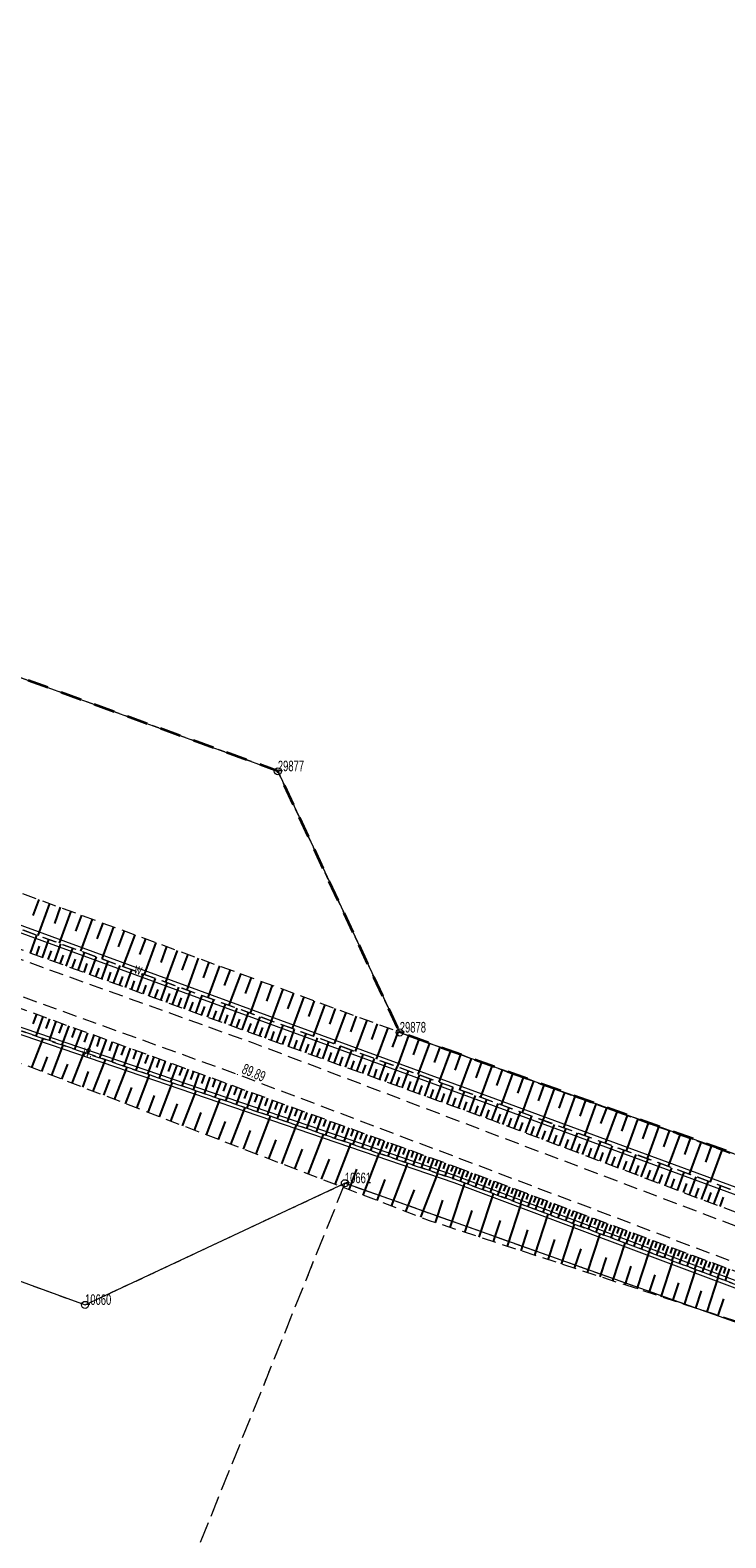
# Model space of a CAD drawing. Header units: metres. Extents: x 6524698 to 6533081, y 5883213 to 5896811.
# Tile 123 of 167: x 6526869 to 6526918, y 5894355 to 5894462. Entities that reach past the tile are written whole.
import ezdxf

# ---------------------------------------------------------------- set-up
doc = ezdxf.new("R2010")
doc.units = ezdxf.units.M
doc.header["$MEASUREMENT"] = 0
for name, pattern in [('mapa zasadnicza$0$1.0_0.5', [1.5, 1, -0.5]), ('mapa zasadnicza$0$1.5_1.0', [2.5, 1.5, -1]), ('mapa zasadnicza$0$219-500', [0]), ('mapa zasadnicza$0$egkk-500', [2, 1.5, -0.5]), ('mapa zasadnicza$0$egug-500', [1, 0.5, -0.5])]:
    doc.linetypes.add(name, pattern=pattern)
doc.layers.get('0').update_dxf_attribs({"lineweight": 0})
for name, color, linetype in [('mapa zasadnicza$0$000 Inne (niezydentyfikowane)', 7, 'Continuous'), ('mapa zasadnicza$0$202-punkt graniczny', 7, 'Continuous'), ('mapa zasadnicza$0$202-punkt graniczny-Atr103', 7, 'Continuous'), ('mapa zasadnicza$0$216-obręb ewidencyjny', 7, 'Continuous'), ('mapa zasadnicza$0$217-kontur klasyfikacyjny', 7, 'Continuous'), ('mapa zasadnicza$0$218-kontur użytku gruntowego', 7, 'Continuous'), ('mapa zasadnicza$0$219-działka ewidencyjna', 7, 'Continuous'), ('mapa zasadnicza$0$chodnik', 7, 'Continuous'), ('mapa zasadnicza$0$pikieta sztuczna', 7, 'Continuous'), ('mapa zasadnicza$0$pikieta sztuczna-Atr2', 7, 'Continuous'), ('mapa zasadnicza$0$rów przydrożny (linia)', 7, 'Continuous'), ('mapa zasadnicza$0$rów przydrożny (linia)-Atr17', 7, 'Continuous'), ('mapa zasadnicza$0$skarpa nieumocniona', 7, 'Continuous')]:
    doc.layers.add(name, color=color, linetype=linetype)
doc.styles.add('mapa zasadnicza$0$STANDARD', font='Working1250', dxfattribs={"width": 0.75})

# ---------------------------------------------------------------- blocks, each defined once
blk = doc.blocks.new('mapa zasadnicza$0$202')
at = {"color": 0, "linetype": 'Continuous', "lineweight": 0}
blk.add_circle((0, 0), 0.25, dxfattribs=at)
blk = doc.blocks.new('mapa zasadnicza$0$PW01')
at = {"linetype": 'Continuous', "lineweight": 13}
h = blk.add_hatch(color=0, dxfattribs=at)
edge = h.paths.add_edge_path()
edge.add_arc((0, 0), 0.045, 0, 360)

msp = doc.modelspace()

# ---------------------------------------------------------------- linework, layer by layer
at = {"layer": 'mapa zasadnicza$0$000 Inne (niezydentyfikowane)', "color": 7, "linetype": 'Continuous', "lineweight": 25, "flags": 128}
for points in [[(6526869.57, 5894400.14), (6526869.15, 5894399.01)], [(6526870.33, 5894399.86), (6526869.49, 5894397.59)], [(6526871.08, 5894399.59), (6526870.67, 5894398.45)], [(6526871.84, 5894399.31), (6526871.01, 5894397.04)], [(6526872.6, 5894399.03), (6526872.18, 5894397.89)], [(6526873.35, 5894398.75), (6526872.52, 5894396.48)], [(6526874.11, 5894398.47), (6526873.69, 5894397.34)], [(6526874.87, 5894398.2), (6526874.03, 5894395.93)], [(6526875.62, 5894397.92), (6526875.21, 5894396.79)], [(6526868.97, 5894396.34), (6526869.43, 5894397.61)], [(6526869.82, 5894396.03), (6526870.28, 5894397.3)], [(6526870.67, 5894395.72), (6526871.13, 5894396.99)], [(6526876.38, 5894397.64), (6526875.54, 5894395.38)], [(6526877.13, 5894397.36), (6526876.71, 5894396.23)], [(6526877.88, 5894397.09), (6526877.05, 5894394.83)], [(6526869.39, 5894396.18), (6526869.62, 5894396.82)], [(6526870.24, 5894395.88), (6526870.47, 5894396.51)], [(6526871.09, 5894395.57), (6526871.32, 5894396.2)], [(6526871.51, 5894395.42), (6526871.97, 5894396.68)], [(6526871.93, 5894395.26), (6526872.16, 5894395.9)], [(6526872.36, 5894395.11), (6526872.81, 5894396.38)], [(6526873.2, 5894394.8), (6526873.66, 5894396.07)], [(6526874.04, 5894394.5), (6526874.5, 5894395.76)], [(6526878.64, 5894396.81), (6526878.22, 5894395.68)], [(6526879.39, 5894396.53), (6526878.56, 5894394.28)], [(6526880.14, 5894396.26), (6526879.73, 5894395.13)], [(6526880.89, 5894395.98), (6526880.07, 5894393.73)], [(6526872.78, 5894394.96), (6526873.01, 5894395.59)], [(6526873.62, 5894394.65), (6526873.85, 5894395.28)], [(6526874.46, 5894394.35), (6526874.69, 5894394.98)], [(6526874.88, 5894394.2), (6526875.34, 5894395.45)], [(6526875.72, 5894393.89), (6526876.17, 5894395.15)], [(6526876.55, 5894393.59), (6526877.01, 5894394.84)], [(6526881.64, 5894395.7), (6526881.23, 5894394.58)], [(6526882.4, 5894395.43), (6526881.57, 5894393.18)], [(6526883.15, 5894395.15), (6526882.73, 5894394.03)], [(6526883.9, 5894394.88), (6526883.07, 5894392.63)], [(6526875.3, 5894394.04), (6526875.53, 5894394.67)], [(6526876.14, 5894393.74), (6526876.36, 5894394.37)], [(6526876.97, 5894393.44), (6526877.2, 5894394.06)], [(6526877.39, 5894393.29), (6526877.84, 5894394.54)], [(6526877.81, 5894393.14), (6526878.03, 5894393.76)], [(6526878.22, 5894392.98), (6526878.68, 5894394.23)], [(6526879.05, 5894392.68), (6526879.51, 5894393.93)], [(6526879.88, 5894392.38), (6526880.34, 5894393.63)], [(6526884.64, 5894394.6), (6526884.23, 5894393.48)], [(6526885.39, 5894394.33), (6526884.57, 5894392.08)], [(6526886.14, 5894394.05), (6526885.73, 5894392.93)], [(6526886.89, 5894393.78), (6526886.06, 5894391.53)], [(6526878.64, 5894392.83), (6526878.86, 5894393.46)], [(6526879.47, 5894392.53), (6526879.7, 5894393.16)], [(6526880.3, 5894392.23), (6526880.52, 5894392.85)], [(6526880.71, 5894392.08), (6526881.16, 5894393.33)], [(6526881.13, 5894391.93), (6526881.35, 5894392.55)], [(6526881.54, 5894391.78), (6526881.99, 5894393.02)], [(6526882.37, 5894391.48), (6526882.82, 5894392.72)], [(6526887.64, 5894393.5), (6526887.22, 5894392.38)], [(6526888.38, 5894393.23), (6526887.56, 5894390.99)], [(6526889.13, 5894392.95), (6526888.72, 5894391.83)], [(6526889.87, 5894392.68), (6526889.05, 5894390.44)], [(6526869.4, 5894392), (6526869.14, 5894391.31)], [(6526869.86, 5894391.84), (6526869.36, 5894390.45)], [(6526870.32, 5894391.67), (6526870.07, 5894390.98)], [(6526870.78, 5894391.5), (6526870.29, 5894390.14)], [(6526881.95, 5894391.63), (6526882.18, 5894392.25)], [(6526882.78, 5894391.33), (6526883, 5894391.95)], [(6526883.19, 5894391.18), (6526883.64, 5894392.42)], [(6526883.6, 5894391.04), (6526883.83, 5894391.65)], [(6526884.01, 5894390.89), (6526884.46, 5894392.12)], [(6526884.83, 5894390.59), (6526885.28, 5894391.82)], [(6526885.65, 5894390.29), (6526886.1, 5894391.52)], [(6526890.62, 5894392.4), (6526890.21, 5894391.29)], [(6526891.36, 5894392.13), (6526890.54, 5894389.9)], [(6526892.11, 5894391.86), (6526891.7, 5894390.74)], [(6526892.85, 5894391.58), (6526892.03, 5894389.35)], [(6526871.24, 5894391.33), (6526870.99, 5894390.66)], [(6526871.69, 5894391.17), (6526871.2, 5894389.82)], [(6526872.14, 5894391.01), (6526871.9, 5894390.34)], [(6526872.59, 5894390.84), (6526872.11, 5894389.51)], [(6526873.03, 5894390.68), (6526872.79, 5894390.02)], [(6526873.48, 5894390.52), (6526873, 5894389.21)], [(6526884.42, 5894390.74), (6526884.65, 5894391.35)], [(6526885.24, 5894390.44), (6526885.47, 5894391.06)], [(6526886.06, 5894390.14), (6526886.29, 5894390.76)], [(6526886.47, 5894390), (6526886.92, 5894391.22)], [(6526886.88, 5894389.85), (6526887.1, 5894390.46)], [(6526887.29, 5894389.7), (6526887.73, 5894390.93)], [(6526888.1, 5894389.41), (6526888.55, 5894390.63)], [(6526893.6, 5894391.31), (6526893.19, 5894390.2)], [(6526894.34, 5894391.04), (6526893.52, 5894388.81)], [(6526895.08, 5894390.76), (6526894.67, 5894389.65)], [(6526895.82, 5894390.49), (6526895.01, 5894388.27)], [(6526869.07, 5894388.21), (6526869.87, 5894390.28)], [(6526870.48, 5894387.66), (6526871.3, 5894389.79)], [(6526873.91, 5894390.36), (6526873.68, 5894389.71)], [(6526874.35, 5894390.2), (6526873.88, 5894388.91)], [(6526874.78, 5894390.04), (6526874.55, 5894389.4)], [(6526875.21, 5894389.89), (6526874.75, 5894388.61)], [(6526875.64, 5894389.73), (6526875.41, 5894389.1)], [(6526876.06, 5894389.58), (6526875.6, 5894388.32)], [(6526876.49, 5894389.43), (6526876.26, 5894388.8)], [(6526887.7, 5894389.55), (6526887.92, 5894390.16)], [(6526888.51, 5894389.26), (6526888.73, 5894389.87)], [(6526888.92, 5894389.11), (6526889.36, 5894390.33)], [(6526889.32, 5894388.96), (6526889.54, 5894389.57)], [(6526889.73, 5894388.82), (6526890.17, 5894390.03)], [(6526890.54, 5894388.52), (6526890.98, 5894389.74)], [(6526891.35, 5894388.23), (6526891.79, 5894389.44)], [(6526896.56, 5894390.22), (6526896.16, 5894389.11)], [(6526897.31, 5894389.95), (6526896.49, 5894387.73)], [(6526898.05, 5894389.67), (6526897.64, 5894388.56)], [(6526898.79, 5894389.4), (6526897.97, 5894387.18)], [(6526869.77, 5894387.93), (6526870.18, 5894388.98)], [(6526871.21, 5894387.38), (6526871.62, 5894388.46)], [(6526871.94, 5894387.1), (6526872.78, 5894389.28)], [(6526873.43, 5894386.53), (6526874.29, 5894388.77)], [(6526876.9, 5894389.27), (6526876.45, 5894388.03)], [(6526877.32, 5894389.12), (6526877.09, 5894388.5)], [(6526877.73, 5894388.97), (6526877.29, 5894387.74)], [(6526878.14, 5894388.82), (6526877.92, 5894388.21)], [(6526878.55, 5894388.67), (6526878.11, 5894387.46)], [(6526878.96, 5894388.53), (6526878.74, 5894387.92)], [(6526879.36, 5894388.38), (6526878.92, 5894387.18)], [(6526890.13, 5894388.67), (6526890.36, 5894389.28)], [(6526890.94, 5894388.38), (6526891.16, 5894388.98)], [(6526891.75, 5894388.08), (6526891.97, 5894388.69)], [(6526892.16, 5894387.94), (6526892.6, 5894389.15)], [(6526892.56, 5894387.79), (6526892.78, 5894388.4)], [(6526892.96, 5894387.65), (6526893.4, 5894388.85)], [(6526893.77, 5894387.35), (6526894.2, 5894388.56)], [(6526894.57, 5894387.06), (6526895.01, 5894388.27)], [(6526899.52, 5894389.13), (6526899.12, 5894388.02)], [(6526900.26, 5894388.86), (6526899.45, 5894386.64)], [(6526901, 5894388.59), (6526900.6, 5894387.48)], [(6526901.74, 5894388.32), (6526900.93, 5894386.1)], [(6526872.68, 5894386.82), (6526873.1, 5894387.92)], [(6526874.18, 5894386.24), (6526874.62, 5894387.37)], [(6526874.95, 5894385.94), (6526875.84, 5894388.24)], [(6526876.52, 5894385.34), (6526877.43, 5894387.69)], [(6526879.76, 5894388.23), (6526879.54, 5894387.64)], [(6526880.16, 5894388.09), (6526879.73, 5894386.91)], [(6526880.55, 5894387.95), (6526880.34, 5894387.36)], [(6526880.94, 5894387.8), (6526880.52, 5894386.64)], [(6526881.33, 5894387.66), (6526881.12, 5894387.08)], [(6526881.72, 5894387.52), (6526881.3, 5894386.37)], [(6526882.1, 5894387.38), (6526881.9, 5894386.81)], [(6526882.49, 5894387.24), (6526882.07, 5894386.11)], [(6526893.37, 5894387.5), (6526893.58, 5894388.1)], [(6526894.17, 5894387.21), (6526894.39, 5894387.81)], [(6526894.97, 5894386.92), (6526895.19, 5894387.52)], [(6526895.37, 5894386.77), (6526895.81, 5894387.98)], [(6526895.77, 5894386.63), (6526895.99, 5894387.23)], [(6526896.17, 5894386.48), (6526896.61, 5894387.68)], [(6526896.97, 5894386.19), (6526897.4, 5894387.39)], [(6526902.48, 5894388.05), (6526902.07, 5894386.94)], [(6526903.21, 5894387.77), (6526902.4, 5894385.57)], [(6526903.95, 5894387.5), (6526903.55, 5894386.4)], [(6526904.69, 5894387.24), (6526903.88, 5894385.02)], [(6526875.73, 5894385.64), (6526876.18, 5894386.8)], [(6526877.32, 5894385.03), (6526877.78, 5894386.22)], [(6526878.13, 5894384.72), (6526879.06, 5894387.14)], [(6526879.78, 5894384.08), (6526880.73, 5894386.56)], [(6526882.86, 5894387.1), (6526882.66, 5894386.54)], [(6526883.24, 5894386.97), (6526882.83, 5894385.85)], [(6526883.62, 5894386.83), (6526883.41, 5894386.27)], [(6526883.99, 5894386.69), (6526883.59, 5894385.59)], [(6526884.36, 5894386.56), (6526884.16, 5894386.01)], [(6526884.72, 5894386.43), (6526884.33, 5894385.33)], [(6526885.09, 5894386.29), (6526884.89, 5894385.75)], [(6526885.45, 5894386.16), (6526885.06, 5894385.08)], [(6526896.57, 5894386.34), (6526896.79, 5894386.94)], [(6526897.37, 5894386.05), (6526897.59, 5894386.65)], [(6526897.77, 5894385.91), (6526898.2, 5894387.1)], [(6526898.17, 5894385.76), (6526898.38, 5894386.36)], [(6526898.56, 5894385.62), (6526899, 5894386.81)], [(6526899.36, 5894385.33), (6526899.79, 5894386.52)], [(6526900.15, 5894385.04), (6526900.58, 5894386.23)], [(6526905.43, 5894386.97), (6526905.02, 5894385.86)], [(6526906.16, 5894386.7), (6526905.35, 5894384.48)], [(6526906.9, 5894386.43), (6526906.5, 5894385.32)], [(6526907.64, 5894386.16), (6526906.83, 5894383.94)], [(6526878.95, 5894384.4), (6526879.42, 5894385.63)], [(6526881.47, 5894383.43), (6526882.45, 5894385.98)], [(6526883.21, 5894382.76), (6526884.21, 5894385.37)], [(6526885.81, 5894386.03), (6526885.62, 5894385.5)], [(6526886.17, 5894385.9), (6526885.78, 5894384.84)], [(6526886.52, 5894385.77), (6526886.33, 5894385.24)], [(6526886.88, 5894385.64), (6526886.5, 5894384.59)], [(6526887.23, 5894385.51), (6526887.04, 5894384.99)], [(6526887.58, 5894385.39), (6526887.2, 5894384.35)], [(6526887.92, 5894385.26), (6526887.73, 5894384.75)], [(6526888.27, 5894385.14), (6526887.89, 5894384.11)], [(6526898.96, 5894385.47), (6526899.18, 5894386.07)], [(6526899.75, 5894385.19), (6526899.97, 5894385.78)], [(6526900.55, 5894384.9), (6526900.76, 5894385.49)], [(6526900.94, 5894384.76), (6526901.37, 5894385.94)], [(6526901.34, 5894384.61), (6526901.55, 5894385.21)], [(6526901.73, 5894384.47), (6526902.18, 5894385.65)], [(6526902.52, 5894384.17), (6526902.97, 5894385.36)], [(6526903.32, 5894383.87), (6526903.77, 5894385.06)], [(6526908.38, 5894385.89), (6526907.98, 5894384.77)], [(6526909.12, 5894385.62), (6526908.31, 5894383.39)], [(6526909.87, 5894385.34), (6526909.46, 5894384.23)], [(6526910.61, 5894385.07), (6526909.79, 5894382.84)], [(6526880.62, 5894383.76), (6526881.1, 5894385.02)], [(6526882.33, 5894383.1), (6526882.83, 5894384.39)], [(6526884.99, 5894382.08), (6526886.02, 5894384.76)], [(6526886.82, 5894381.37), (6526887.87, 5894384.12)], [(6526888.61, 5894385.01), (6526888.42, 5894384.51)], [(6526888.95, 5894384.89), (6526888.58, 5894383.88)], [(6526889.28, 5894384.77), (6526889.1, 5894384.27)], [(6526889.62, 5894384.64), (6526889.26, 5894383.65)], [(6526889.95, 5894384.52), (6526889.77, 5894384.03)], [(6526890.28, 5894384.4), (6526889.92, 5894383.42)], [(6526890.61, 5894384.28), (6526890.43, 5894383.8)], [(6526890.94, 5894384.17), (6526890.58, 5894383.2)], [(6526891.26, 5894384.05), (6526891.08, 5894383.57)], [(6526902.13, 5894384.32), (6526902.35, 5894384.91)], [(6526902.92, 5894384.02), (6526903.14, 5894384.62)], [(6526903.72, 5894383.72), (6526903.94, 5894384.32)], [(6526904.12, 5894383.57), (6526904.57, 5894384.77)], [(6526904.52, 5894383.42), (6526904.75, 5894384.02)], [(6526904.92, 5894383.27), (6526905.38, 5894384.47)], [(6526905.73, 5894382.96), (6526906.19, 5894384.17)], [(6526911.35, 5894384.8), (6526910.94, 5894383.69)], [(6526912.09, 5894384.53), (6526911.28, 5894382.3)], [(6526912.84, 5894384.26), (6526912.43, 5894383.14)], [(6526913.58, 5894383.99), (6526912.77, 5894381.75)], [(6526884.09, 5894382.42), (6526884.6, 5894383.74)], [(6526885.9, 5894381.73), (6526886.42, 5894383.08)], [(6526888.69, 5894380.65), (6526889.78, 5894383.47)], [(6526891.58, 5894383.93), (6526891.23, 5894382.97)], [(6526891.9, 5894383.81), (6526891.73, 5894383.34)], [(6526892.22, 5894383.7), (6526891.87, 5894382.75)], [(6526892.53, 5894383.58), (6526892.36, 5894383.11)], [(6526892.85, 5894383.47), (6526892.51, 5894382.54)], [(6526893.16, 5894383.36), (6526892.99, 5894382.89)], [(6526893.47, 5894383.24), (6526893.13, 5894382.32)], [(6526893.78, 5894383.13), (6526893.61, 5894382.67)], [(6526894.08, 5894383.02), (6526893.75, 5894382.11)], [(6526905.32, 5894383.11), (6526905.55, 5894383.72)], [(6526906.13, 5894382.81), (6526906.36, 5894383.41)], [(6526906.54, 5894382.65), (6526907, 5894383.87)], [(6526906.95, 5894382.5), (6526907.18, 5894383.11)], [(6526907.36, 5894382.35), (6526907.82, 5894383.57)], [(6526908.18, 5894382.04), (6526908.64, 5894383.27)], [(6526909, 5894381.72), (6526909.47, 5894382.96)], [(6526914.33, 5894383.71), (6526913.92, 5894382.59)], [(6526915.08, 5894383.44), (6526914.26, 5894381.2)], [(6526915.83, 5894383.17), (6526915.42, 5894382.05)], [(6526887.75, 5894381.02), (6526888.28, 5894382.41)], [(6526890.62, 5894379.91), (6526891.73, 5894382.8)], [(6526892.59, 5894379.15), (6526893.73, 5894382.12)], [(6526894.38, 5894382.91), (6526894.22, 5894382.46)], [(6526894.69, 5894382.8), (6526894.36, 5894381.9)], [(6526894.99, 5894382.69), (6526894.82, 5894382.25)], [(6526895.28, 5894382.58), (6526894.96, 5894381.7)], [(6526895.58, 5894382.48), (6526895.42, 5894382.04)], [(6526895.87, 5894382.37), (6526895.55, 5894381.5)], [(6526896.16, 5894382.26), (6526896.01, 5894381.83)], [(6526896.45, 5894382.16), (6526896.14, 5894381.3)], [(6526896.74, 5894382.05), (6526896.58, 5894381.62)], [(6526897.03, 5894381.95), (6526896.72, 5894381.1)], [(6526907.77, 5894382.19), (6526908, 5894382.8)], [(6526908.59, 5894381.88), (6526908.82, 5894382.5)], [(6526909.42, 5894381.57), (6526909.65, 5894382.19)], [(6526909.83, 5894381.41), (6526910.3, 5894382.66)], [(6526910.25, 5894381.25), (6526910.49, 5894381.88)], [(6526910.67, 5894381.1), (6526911.14, 5894382.35)], [(6526911.51, 5894380.78), (6526911.98, 5894382.04)], [(6526916.57, 5894382.89), (6526915.75, 5894380.65)], [(6526917.32, 5894382.62), (6526916.91, 5894381.5)], [(6526918.07, 5894382.35), (6526917.25, 5894380.1)], [(6526889.65, 5894380.28), (6526890.2, 5894381.71)], [(6526891.6, 5894379.54), (6526892.16, 5894381)], [(6526894.61, 5894378.37), (6526895.78, 5894381.42)], [(6526897.31, 5894381.84), (6526897.16, 5894381.42)], [(6526897.59, 5894381.74), (6526897.29, 5894380.9)], [(6526897.87, 5894381.64), (6526897.72, 5894381.22)], [(6526898.15, 5894381.54), (6526897.85, 5894380.71)], [(6526898.43, 5894381.44), (6526898.28, 5894381.03)], [(6526898.7, 5894381.34), (6526898.41, 5894380.52)], [(6526898.98, 5894381.24), (6526898.83, 5894380.83)], [(6526899.25, 5894381.14), (6526898.95, 5894380.34)], [(6526899.52, 5894381.04), (6526899.37, 5894380.64)], [(6526899.78, 5894380.94), (6526899.48, 5894380.14)], [(6526900.05, 5894380.84), (6526899.9, 5894380.44)], [(6526911.09, 5894380.94), (6526911.32, 5894381.56)], [(6526911.93, 5894380.62), (6526912.17, 5894381.25)], [(6526912.35, 5894380.46), (6526912.83, 5894381.73)], [(6526912.77, 5894380.3), (6526913.01, 5894380.93)], [(6526913.2, 5894380.14), (6526913.68, 5894381.41)], [(6526914.05, 5894379.82), (6526914.53, 5894381.1)], [(6526914.91, 5894379.49), (6526915.39, 5894380.78)], [(6526893.6, 5894378.77), (6526894.17, 5894380.27)], [(6526896.69, 5894377.58), (6526897.89, 5894380.7)], [(6526898.78, 5894376.85), (6526899.82, 5894380.01)], [(6526900.31, 5894380.74), (6526900.02, 5894379.94)], [(6526900.58, 5894380.64), (6526900.43, 5894380.24)], [(6526900.85, 5894380.54), (6526900.55, 5894379.74)], [(6526901.11, 5894380.44), (6526900.96, 5894380.04)], [(6526901.38, 5894380.34), (6526901.08, 5894379.54)], [(6526901.65, 5894380.24), (6526901.5, 5894379.84)], [(6526901.91, 5894380.14), (6526901.62, 5894379.34)], [(6526902.18, 5894380.04), (6526902.03, 5894379.64)], [(6526902.45, 5894379.94), (6526902.15, 5894379.14)], [(6526902.72, 5894379.84), (6526902.57, 5894379.44)], [(6526902.98, 5894379.74), (6526902.68, 5894378.94)], [(6526913.62, 5894379.98), (6526913.86, 5894380.62)], [(6526914.48, 5894379.66), (6526914.72, 5894380.3)], [(6526915.34, 5894379.33), (6526915.58, 5894379.98)], [(6526915.77, 5894379.17), (6526916.25, 5894380.46)], [(6526916.63, 5894378.84), (6526917.12, 5894380.14)], [(6526917.5, 5894378.51), (6526918, 5894379.82)], [(6526895.64, 5894377.98), (6526896.24, 5894379.52)], [(6526897.74, 5894377.2), (6526898.26, 5894378.79)], [(6526900.84, 5894376.18), (6526901.85, 5894379.25)], [(6526903.25, 5894379.64), (6526903.1, 5894379.24)], [(6526903.52, 5894379.54), (6526903.22, 5894378.74)], [(6526903.78, 5894379.44), (6526903.63, 5894379.04)], [(6526904.05, 5894379.34), (6526903.75, 5894378.54)], [(6526904.32, 5894379.24), (6526904.17, 5894378.84)], [(6526904.59, 5894379.14), (6526904.29, 5894378.34)], [(6526904.85, 5894379.04), (6526904.7, 5894378.64)], [(6526905.12, 5894378.94), (6526904.82, 5894378.14)], [(6526905.39, 5894378.84), (6526905.24, 5894378.44)], [(6526905.66, 5894378.74), (6526905.36, 5894377.94)], [(6526905.93, 5894378.64), (6526905.78, 5894378.24)], [(6526916.2, 5894379.01), (6526916.44, 5894379.65)], [(6526917.07, 5894378.68), (6526917.31, 5894379.33)], [(6526917.94, 5894378.35), (6526918.19, 5894379)], [(6526899.82, 5894376.51), (6526900.33, 5894378.07)], [(6526902.84, 5894375.52), (6526903.82, 5894378.52)], [(6526904.79, 5894374.88), (6526905.74, 5894377.8)], [(6526906.19, 5894378.54), (6526905.89, 5894377.74)], [(6526906.46, 5894378.44), (6526906.31, 5894378.04)], [(6526906.73, 5894378.34), (6526906.43, 5894377.54)], [(6526907, 5894378.24), (6526906.85, 5894377.84)], [(6526907.27, 5894378.14), (6526906.97, 5894377.34)], [(6526907.53, 5894378.04), (6526907.38, 5894377.64)], [(6526907.8, 5894377.94), (6526907.5, 5894377.14)], [(6526908.07, 5894377.84), (6526907.92, 5894377.44)], [(6526908.34, 5894377.74), (6526908.04, 5894376.94)], [(6526908.61, 5894377.64), (6526908.46, 5894377.24)], [(6526901.85, 5894375.85), (6526902.34, 5894377.36)], [(6526903.82, 5894375.2), (6526904.3, 5894376.68)], [(6526906.68, 5894374.26), (6526907.61, 5894377.1)], [(6526908.88, 5894377.54), (6526908.58, 5894376.73)], [(6526909.15, 5894377.44), (6526909, 5894377.04)], [(6526909.42, 5894377.34), (6526909.11, 5894376.53)], [(6526909.68, 5894377.24), (6526909.53, 5894376.84)], [(6526909.95, 5894377.14), (6526909.65, 5894376.33)], [(6526910.22, 5894377.04), (6526910.07, 5894376.63)], [(6526910.49, 5894376.94), (6526910.19, 5894376.13)], [(6526910.76, 5894376.84), (6526910.61, 5894376.43)], [(6526911.03, 5894376.74), (6526910.73, 5894375.93)], [(6526911.3, 5894376.64), (6526911.15, 5894376.23)], [(6526911.57, 5894376.54), (6526911.27, 5894375.73)], [(6526905.74, 5894374.57), (6526906.21, 5894376.01)], [(6526908.52, 5894373.66), (6526909.43, 5894376.41)], [(6526910.32, 5894373.07), (6526911.2, 5894375.75)], [(6526911.84, 5894376.43), (6526911.69, 5894376.03)], [(6526912.11, 5894376.33), (6526911.81, 5894375.52)], [(6526912.38, 5894376.23), (6526912.23, 5894375.83)], [(6526912.65, 5894376.13), (6526912.35, 5894375.32)], [(6526912.92, 5894376.03), (6526912.77, 5894375.63)], [(6526913.19, 5894375.93), (6526912.88, 5894375.12)], [(6526913.46, 5894375.83), (6526913.31, 5894375.42)], [(6526913.73, 5894375.73), (6526913.42, 5894374.92)], [(6526914, 5894375.63), (6526913.85, 5894375.22)], [(6526914.27, 5894375.53), (6526913.97, 5894374.72)], [(6526914.54, 5894375.43), (6526914.39, 5894375.02)], [(6526907.61, 5894373.96), (6526908.07, 5894375.35)], [(6526909.43, 5894373.36), (6526909.87, 5894374.72)], [(6526912.06, 5894372.49), (6526912.92, 5894375.11)], [(6526913.76, 5894371.94), (6526914.6, 5894374.48)], [(6526914.81, 5894375.32), (6526914.51, 5894374.51)], [(6526915.08, 5894375.22), (6526914.93, 5894374.82)], [(6526915.35, 5894375.12), (6526915.05, 5894374.31)], [(6526915.62, 5894375.02), (6526915.47, 5894374.62)], [(6526915.89, 5894374.92), (6526915.59, 5894374.11)], [(6526916.16, 5894374.82), (6526916.01, 5894374.41)], [(6526916.43, 5894374.72), (6526916.13, 5894373.91)], [(6526916.7, 5894374.62), (6526916.55, 5894374.21)], [(6526916.98, 5894374.52), (6526916.67, 5894373.7)], [(6526917.25, 5894374.41), (6526917.09, 5894374.01)], [(6526911.2, 5894372.78), (6526911.63, 5894374.1)], [(6526912.92, 5894372.21), (6526913.34, 5894373.5)], [(6526915.42, 5894371.39), (6526916.23, 5894373.87)], [(6526917.52, 5894374.31), (6526917.21, 5894373.5)], [(6526917.79, 5894374.21), (6526917.64, 5894373.8)], [(6526918.06, 5894374.11), (6526917.76, 5894373.3)], [(6526918.33, 5894374.01), (6526918.18, 5894373.6)], [(6526918.6, 5894373.91), (6526918.3, 5894373.09)], [(6526914.6, 5894371.66), (6526915.01, 5894372.92)], [(6526916.23, 5894371.13), (6526916.63, 5894372.35)], [(6526917.03, 5894370.86), (6526917.82, 5894373.27)], [(6526917.82, 5894370.61), (6526918.21, 5894371.79)]]:
    msp.add_lwpolyline(points, dxfattribs=at)
at = {"layer": 'mapa zasadnicza$0$216-obręb ewidencyjny', "color": 7, "linetype": 'mapa zasadnicza$0$1.5_1.0', "lineweight": 35, "flags": 128}
msp.add_lwpolyline([(6528080.19, 5893144.58), (6528061.74, 5893201.21), (6528047.55, 5893241.88), (6528024.92, 5893315.29), (6528008.56, 5893361.13), (6527994.3, 5893412.78), (6527972.36, 5893501.34), (6527968.55, 5893513.63), (6527970.79, 5893518.44), (6527970.73, 5893522.51), (6527967.45, 5893552.31), (6527966.7, 5893563.53), (6527962.24, 5893630.13), (6528051.1, 5893681.86), (6528093.51, 5893704.95), (6528160.44, 5893751.29), (6528192.4, 5893787.97), (6528212.45, 5893801.88), (6528235.37, 5893817.79), (6528263.34, 5893839.22), (6528292.63, 5893867.35), (6528325.94, 5893899.11), (6528322.17, 5893903.05), (6528250.73, 5893995.91), (6528184.31, 5894083.49), (6528144.78, 5894142.59), (6528140.26, 5894150.17), (6528112.08, 5894189.3), (6528016.98, 5894319.35), (6528001.44, 5894344.63), (6527975.61, 5894386.54), (6527948.25, 5894431.11), (6527919.91, 5894480.01), (6527892.39, 5894527.5), (6527882.42, 5894543.56), (6527855.65, 5894587.93), (6527823.65, 5894640.97), (6527805.93, 5894633.3), (6527750.7, 5894622.26), (6527703.08, 5894611.82), (6527660.79, 5894602.88), (6527644.2, 5894599.12), (6527623.22, 5894594.36), (6527546.55, 5894577.52), (6527485.04, 5894564.12), (6527442.59, 5894555.97), (6527376.5, 5894538.97), (6527356.91, 5894534.04), (6527324.89, 5894525.35), (6527242.36, 5894508.66), (6527235, 5894507.23), (6527228.04, 5894506.29), (6527159.89, 5894496.69), (6527053.58, 5894471.18), (6527004.75, 5894459.61), (6526977.15, 5894360.97), (6526895.2, 5894390.7), (6526886.54, 5894409.25), (6526848.25, 5894423.17), (6526790.81, 5894405.63), (6526783.96, 5894403.77), (6526751.66, 5894393.24), (6526675.52, 5894369.12), (6526524.19, 5894423.84), (6526526.13, 5894397.23), (6526528.98, 5894342.85), (6526531.21, 5894300.39), (6526524.41, 5894296.52), (6526520.88, 5894294.84), (6526433.18, 5894243.61), (6526409.32, 5894231.32), (6526314.07, 5894204.53), (6526268.73, 5894188.91), (6526258.95, 5894183.01), (6526232.67, 5894174.45), (6526048.77, 5894185.58), (6526028.42, 5894185.14), (6525944.02, 5894189.55), (6525880.8, 5894192.86), (6525865.46, 5894208.87), (6525815.37, 5894268.24), (6525725.76, 5894354.61), (6525677.43, 5894405.04), (6525642.47, 5894443.85), (6525631.75, 5894455.74), (6525621.46, 5894467.17), (6525618.11, 5894470.89), (6525610.84, 5894478.96), (6525545.06, 5894551.99), (6525537.2, 5894560.72), (6525460.52, 5894338.76), (6525456.21, 5894326.33), (6525450.16, 5894308.9), (6525445.22, 5894294.63), (6525423.21, 5894231.15), (6525415.4, 5894208.63), (6525399.64, 5894161.49), (6525369.98, 5894072.79), (6525342.34, 5893997.91), (6525337.4, 5893981.36), (6525266.58, 5893924.52), (6525217.93, 5893885.48), (6525120.08, 5893806.06), (6525080.21, 5893781.94), (6525034.62, 5893753.64), (6524956.86, 5893706.08), (6524954.17, 5893701.72), (6524952.33, 5893698.77), (6524951.12, 5893696.84), (6524924.06, 5893653.68), (6524922.11, 5893650.61), (6524908.03, 5893628.41), (6524885.99, 5893594.37), (6524823.72, 5893494.6), (6524818.62, 5893484.85), (6524776.38, 5893404.01), (6524760.03, 5893372.45), (6524743.69, 5893340.87), (6524727.34, 5893309.3), (6524725.32, 5893305.6), (6524701.12, 5893258.79), (6524698.5, 5893253.75), (6524741.55, 5893198.86), (6524787.16, 5893135.47), (6524797.48, 5893113.55), (6524827.59, 5893049.65), (6524848.15, 5892993.16), (6524885, 5892891.94), (6524886.71, 5892887.25), (6524900.94, 5892860.83), (6524938.01, 5892801.88), (6524942.47, 5892794.78), (6524958.2, 5892763.24), (6524982.49, 5892709.34), (6524989.65, 5892692.64), (6525021.29, 5892644.7), (6525047.57, 5892607.1), (6525072.42, 5892559.28), (6525080.98, 5892544.34), (6525104.23, 5892503.81), (6525105.73, 5892501.2), (6525124.09, 5892461.96), (6525158, 5892390.4), (6525163.69, 5892366.6), (6525187.74, 5892266.07), (6525200.42, 5892203.7), (6525210.27, 5892167.69), (6525235.54, 5892075.31), (6525239, 5892035.46), (6525241.84, 5892018.03), (6525246.18, 5891943.28), (6525246.02, 5891937.6), (6525245.65, 5891924.05), (6525244.65, 5891887.35), (6525244.88, 5891861.21), (6525245.32, 5891811.32), (6525234.24, 5891649.83), (6525224.07, 5891546.78), (6525208.12, 5891507.31), (6525193.48, 5891471.08), (6525186.45, 5891448.59), (6525184.14, 5891444.14), (6525180.5, 5891437.11), (6525176.64, 5891433.3), (6525163.56, 5891420.57), (6525150.33, 5891406.73), (6525149.34, 5891405.88), (6525147.46, 5891404.1), (6525146.26, 5891402.89), (6525142.82, 5891399.45), (6525132.06, 5891389.06), (6525128.35, 5891385.34), (6525124.8, 5891381.67), (6525121.13, 5891378.06), (6525095.65, 5891351.83), (6525053.05, 5891307.97), (6525038.88, 5891292.8), (6525015.99, 5891261.95), (6524996.02, 5891237.19), (6524958.43, 5891186.61), (6524908.74, 5891119.69), (6524979.34, 5891082.37), (6525035.16, 5891054.09), (6525074.44, 5891035.78), (6525140.68, 5891002.24), (6525158.27, 5890993.31), (6525169.95, 5890987.37), (6525189.03, 5890979.26), (6525225.79, 5890963.63), (6525241.68, 5890952.94), (6525280.63, 5890926.71), (6525286.23, 5890923.62), (6525353.13, 5890886.67), (6525387.9, 5890862.89), (6525416.13, 5890848.06), (6525465.51, 5890821.53), (6525489.55, 5890809.17), (6525532.35, 5890788.13), (6525593.44, 5890757.92), (6525656.38, 5890722.42), (6525712.1, 5890690.97), (6525744.09, 5890674.26), (6525753.93, 5890669.12), (6525811.57, 5890638.94), (6525889.01, 5890598.56), (6525902.26, 5890595.95), (6525968.12, 5890559.29), (6526048.15, 5890515.81), (6526148.09, 5890465.98), (6526205.96, 5890434.59), (6526262.38, 5890404.11), (6526332.75, 5890374.64), (6526425.41, 5890334.29), (6526595.63, 5890279.11), (6526573.45, 5890132.21), (6526575.25, 5890133.06), (6526592.18, 5890129.32), (6526722.43, 5890098.71), (6526728.64, 5890098.03), (6526735.76, 5890098.07), (6526740.34, 5890097.85), (6526742.25, 5890097.45), (6526749.57, 5890095.95), (6526757.09, 5890094.4), (6526758.07, 5890090.77), (6526792.43, 5890086.11), (6526812.21, 5890083.05), (6526890.35, 5890080.91), (6526909.87, 5890084.83), (6526952.34, 5890094.44), (6526971.01, 5890104.38), (6526981, 5890111.26), (6526988.84, 5890116.67), (6527008.52, 5890134.26), (6527045.63, 5890148.55), (6527057.31, 5890152.25), (6527077.89, 5890166.68), (6527165.07, 5890215.69), (6527220.83, 5890245.22), (6527241.28, 5890253.87), (6527273.45, 5890274.12), (6527288.1, 5890288.63), (6527313.38, 5890308.14), (6527321.27, 5890314.22), (6527338.23, 5890321.73), (6527355.64, 5890331.57), (6527391.42, 5890349.92), (6527454.67, 5890547.02), (6527509.07, 5890729.27), (6527517.65, 5890758.02), (6527651.09, 5891150.82), (6527705.03, 5891299.34), (6527759.25, 5891463.12), (6527785.51, 5891547.1), (6527787.58, 5891553.86), (6527801.61, 5891598.79), (6527846.82, 5891746.29), (6528014.33, 5891830.31), (6528198.8, 5891907.55), (6528440.31, 5891996.73), (6528394.78, 5892128.68), (6528377.11, 5892179.95), (6528349.09, 5892260.65), (6528334.62, 5892315.93), (6528299.61, 5892411.02), (6528296.22, 5892421.59), (6528276.69, 5892498.16), (6528274.02, 5892507.32), (6528253.12, 5892581.84), (6528217.45, 5892695.43), (6528216.98, 5892718.27), (6528214.23, 5892726.13), (6528211.23, 5892742.29), (6528202.22, 5892766.07), (6528192.07, 5892792.85), (6528171.14, 5892860.59), (6528166.45, 5892875.8), (6528118.84, 5893029.51), (6528114.87, 5893046.22), (6528103.06, 5893080.73)], close=True, dxfattribs=at)
at = {"layer": 'mapa zasadnicza$0$217-kontur klasyfikacyjny', "color": 92, "linetype": 'mapa zasadnicza$0$egkk-500', "lineweight": 18, "flags": 128}
for points in [[(6526891.3, 5894380), (6526848.65, 5894274.07)], [(6526974.5, 5894350.39), (6526891.3, 5894380)]]:
    msp.add_lwpolyline(points, dxfattribs=at)
at = {"layer": 'mapa zasadnicza$0$218-kontur użytku gruntowego', "color": 3, "linetype": 'mapa zasadnicza$0$egug-500', "lineweight": 18, "flags": 128}
for points in [[(6526886.54, 5894409.25), (6526848.25, 5894423.17)], [(6526895.2, 5894390.7), (6526886.54, 5894409.25)], [(6526977.15, 5894360.97), (6526895.2, 5894390.7)], [(6526891.3, 5894380), (6526848.65, 5894274.07)], [(6526872.85, 5894371.36), (6526891.3, 5894380)], [(6526974.5, 5894350.39), (6526891.3, 5894380)], [(6526852.27, 5894378.86), (6526872.85, 5894371.36)]]:
    msp.add_lwpolyline(points, dxfattribs=at)
at = {"layer": 'mapa zasadnicza$0$219-działka ewidencyjna', "color": 7, "linetype": 'mapa zasadnicza$0$219-500', "lineweight": 18, "flags": 128}
for points in [[(6526848.25, 5894423.17), (6526886.54, 5894409.25)], [(6526886.54, 5894409.25), (6526895.2, 5894390.7)], [(6526783.96, 5894403.77), (6526872.85, 5894371.36)], [(6526895.2, 5894390.7), (6526977.15, 5894360.97)], [(6526872.85, 5894371.36), (6526891.3, 5894380)], [(6526974.5, 5894350.39), (6526891.3, 5894380)]]:
    msp.add_lwpolyline(points, dxfattribs=at)
at = {"layer": 'mapa zasadnicza$0$chodnik', "color": 7, "linetype": 'mapa zasadnicza$0$1.0_0.5', "lineweight": 18, "flags": 128}
msp.add_lwpolyline([(6526818.12, 5894413.97), (6526844.55, 5894404.43), (6526884.78, 5894389.96), (6526924.85, 5894374.77), (6526966.21, 5894360.07), (6526998.48, 5894348.67), (6527019.58, 5894341.16), (6527044.6, 5894331.62), (6527073.97, 5894320.04), (6527094.36, 5894311.88), (6527117.47, 5894301.86), (6527142.84, 5894289.73), (6527167.62, 5894276.72), (6527195.33, 5894261.65), (6527219.01, 5894248.2), (6527230.7, 5894241.2), (6527238.27, 5894236.48), (6527259.86, 5894222.24), (6527282.04, 5894206.87), (6527303.2, 5894191.74), (6527321.93, 5894177.62), (6527342.75, 5894160.27), (6527362.82, 5894142.83), (6527382.06, 5894125.49), (6527398.41, 5894110.19), (6527432.03, 5894076.92), (6527462.75, 5894046.12), (6527495.53, 5894012.67), (6527509.48, 5893998.69), (6527529.08, 5893979.02), (6527560.24, 5893947.95), (6527558.94, 5893945.78), (6527527.19, 5893977.48), (6527493.45, 5894011.3), (6527460.92, 5894044.58), (6527430.76, 5894074.78), (6527396.47, 5894108.66), (6527380.26, 5894123.85), (6527360.93, 5894141.23), (6527340.72, 5894158.77), (6527325.07, 5894171.95), (6527324.24, 5894172.53), (6527323.43, 5894172.86), (6527319.04, 5894176.32), (6527318.42, 5894177.1), (6527317.73, 5894177.74), (6527301.61, 5894189.88), (6527280.53, 5894204.93), (6527258.26, 5894220.36), (6527236.97, 5894234.34), (6527236.06, 5894234.82), (6527235.31, 5894235.05), (6527229.66, 5894238.5), (6527228.93, 5894239.31), (6527228.16, 5894239.82), (6527217.64, 5894246.17), (6527193.23, 5894259.95), (6527165.73, 5894274.91), (6527141.2, 5894287.8), (6527116.15, 5894299.79), (6527093.41, 5894309.6), (6527072.41, 5894318.02), (6527043.08, 5894329.59), (6527018.43, 5894338.98), (6526997.53, 5894346.39), (6526973.03, 5894355.04), (6526965.43, 5894357.73), (6526924.29, 5894372.35), (6526883.67, 5894387.72), (6526843.29, 5894402.29), (6526814.22, 5894412.78)], close=True, dxfattribs=at)
at = {"layer": 'mapa zasadnicza$0$rów przydrożny (linia)', "color": 0, "linetype": 'CONTINUOUS', "lineweight": 18}
for p, q in [((6526902.996, 5894385.615), (6526844.917, 5894406.834)), ((6526902.824, 5894385.145), (6526844.743, 5894406.366)), ((6526854.747, 5894395.184), (6526899.026, 5894380.045)), ((6526854.913, 5894395.656), (6526899.194, 5894380.515)), ((6526944.203, 5894369.895), (6526902.824, 5894385.145)), ((6526944.377, 5894370.365), (6526902.996, 5894385.615)), ((6526899.026, 5894380.045), (6526941.392, 5894364.176)), ((6526899.194, 5894380.515), (6526941.568, 5894364.644))]:
    msp.add_line(p, q, dxfattribs=at)
at = {"layer": 'mapa zasadnicza$0$skarpa nieumocniona', "color": 7, "linetype": 'mapa zasadnicza$0$1.0_0.5', "lineweight": 18, "flags": 128}
for points in [[(6526821.98, 5894415.15), (6526826.15, 5894416.42), (6526845.5, 5894408.99), (6526903.58, 5894387.64), (6526945.97, 5894372.16), (6526944.29, 5894370.13), (6526902.91, 5894385.38), (6526844.83, 5894406.6)], [(6526821.98, 5894415.15), (6526826.15, 5894416.42), (6526845.5, 5894408.99), (6526903.58, 5894387.64), (6526945.97, 5894372.16), (6526944.29, 5894370.13), (6526902.91, 5894385.38), (6526844.83, 5894406.6)], [(6526821.98, 5894415.15), (6526844.83, 5894406.6), (6526902.91, 5894385.38), (6526944.29, 5894370.13), (6526944.34, 5894368.38), (6526901.73, 5894384.47), (6526844.22, 5894405.3), (6526819.56, 5894414.41)], [(6526821.98, 5894415.15), (6526844.83, 5894406.6), (6526902.91, 5894385.38), (6526944.29, 5894370.13), (6526944.34, 5894368.38), (6526901.73, 5894384.47), (6526844.22, 5894405.3), (6526819.56, 5894414.41)], [(6526899.11, 5894381.19), (6526942.66, 5894364.92), (6526941.48, 5894364.41), (6526899.11, 5894380.28), (6526854.83, 5894395.42), (6526813.16, 5894410.55), (6526813.52, 5894411.81), (6526854.85, 5894397.3)], [(6526899.11, 5894381.19), (6526942.66, 5894364.92), (6526941.48, 5894364.41), (6526899.11, 5894380.28), (6526854.83, 5894395.42), (6526813.16, 5894410.55), (6526813.52, 5894411.81), (6526854.85, 5894397.3)], [(6526941.93, 5894362.69), (6526897.3, 5894377.34), (6526853.7, 5894394.12), (6526812.24, 5894408.09), (6526813.16, 5894410.55), (6526854.83, 5894395.42), (6526899.11, 5894380.28), (6526941.48, 5894364.41)], [(6526941.93, 5894362.69), (6526897.3, 5894377.34), (6526853.7, 5894394.12), (6526812.24, 5894408.09), (6526813.16, 5894410.55), (6526854.83, 5894395.42), (6526899.11, 5894380.28), (6526941.48, 5894364.41)]]:
    msp.add_lwpolyline(points, close=True, dxfattribs=at)

# ---------------------------------------------------------------- block references
at = {"layer": 'mapa zasadnicza$0$202-punkt graniczny', "color": 7, "linetype": 'Continuous', "lineweight": 18}
for p in [(6526886.54, 5894409.25), (6526895.2, 5894390.7), (6526891.3, 5894380), (6526872.85, 5894371.36)]:
    msp.add_blockref('mapa zasadnicza$0$202', p, dxfattribs=at)
at = {"layer": 'mapa zasadnicza$0$pikieta sztuczna', "color": 7, "linetype": 'Continuous', "lineweight": 13}
msp.add_blockref('mapa zasadnicza$0$PW01', (6526883.67, 5894387.72), dxfattribs=at)

# ---------------------------------------------------------------- texts
at = {"layer": 'mapa zasadnicza$0$202-punkt graniczny-Atr103', "color": 7, "style": 'mapa zasadnicza$0$STANDARD', "width": 0.667}
for s, p in [('29877', (6526886.54, 5894409.25)), ('29878', (6526895.2, 5894390.7)), ('10661', (6526891.3, 5894380)), ('10660', (6526872.85, 5894371.36))]:
    msp.add_text(s, height=0.75, dxfattribs=at).set_placement(p)
at = {"layer": 'mapa zasadnicza$0$pikieta sztuczna-Atr2', "color": 7, "style": 'mapa zasadnicza$0$STANDARD', "width": 0.667}
msp.add_text('89.89', height=0.75, rotation=337.18, dxfattribs=at).set_placement((6526883.92, 5894387.83))
at = {"layer": 'mapa zasadnicza$0$rów przydrożny (linia)-Atr17', "color": 7, "style": 'mapa zasadnicza$0$STANDARD', "width": 0.667}
for rotation, p in [(340.173, (6526876.29, 5894394.93)), (343.811, (6526872.66, 5894389.09))]:
    msp.add_text('w.', height=0.75, rotation=rotation, dxfattribs=at).set_placement(p)

doc.saveas('drawing.dxf')
